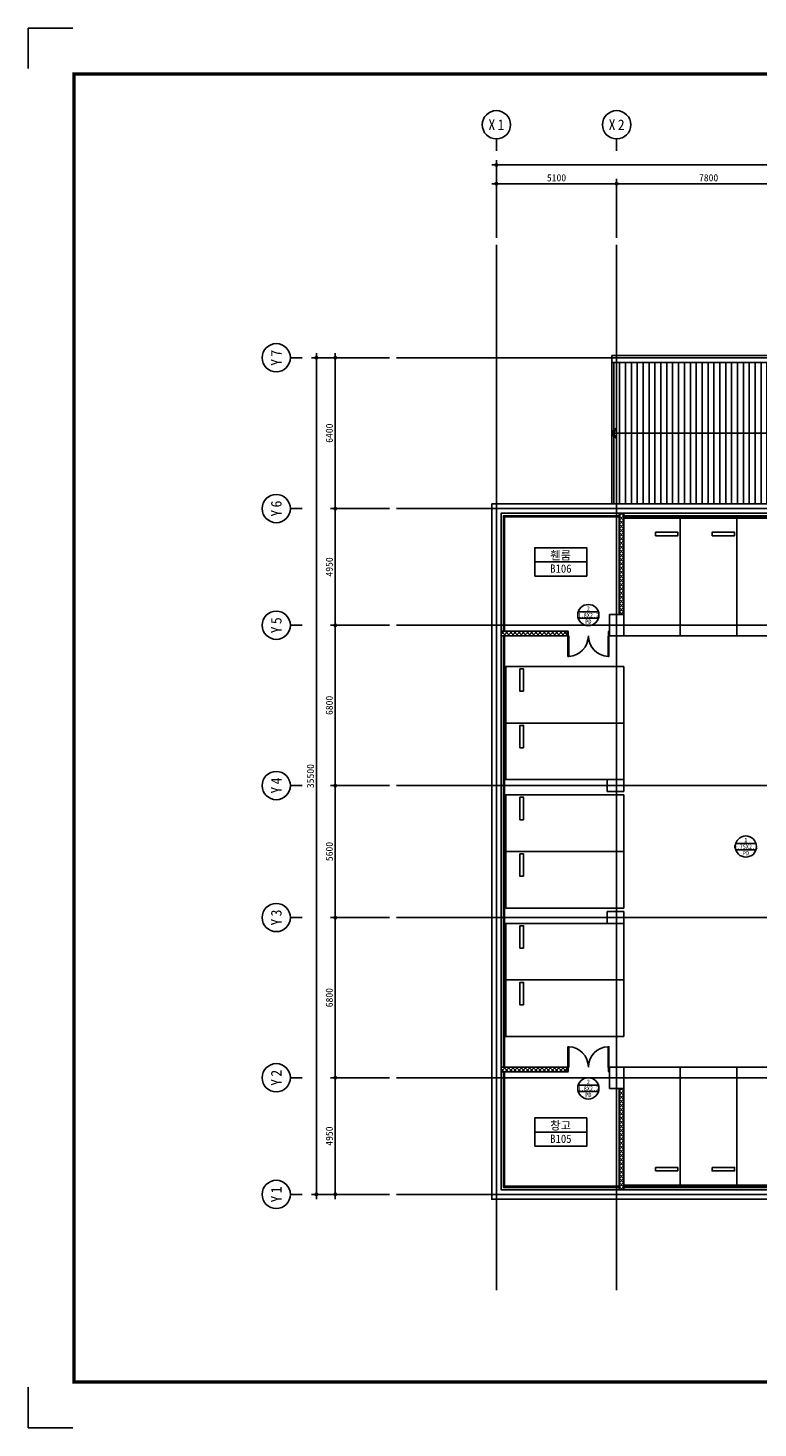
# Model space of a CAD drawing. Header units: millimetres. Extents: x 3445018 to 4174071, y -6064565 to -5122887.
# Tile 69 of 192: x 3669471 to 3700428, y -5560604 to -5501204. Entities that reach past the tile are written whole.
import ezdxf
from ezdxf.enums import TextEntityAlignment as Align

# ---------------------------------------------------------------- set-up
doc = ezdxf.new("R2010")
doc.units = ezdxf.units.MM
doc.header["$MEASUREMENT"] = 0
doc.linetypes.add('CEN', pattern=[66, 60, -2, 2, -2])
doc.layers.get('0').update_dxf_attribs({"linetype": 'CONTINUOUS'})
doc.layers.get('DEFPOINTS').update_dxf_attribs({"linetype": 'CONTINUOUS'})
for name, color, linetype in [('3', 3, 'CONTINUOUS'), ('A_GE_FORM', 7, 'CONTINUOUS'), ('AA-XXXX-창호부호', 7, 'CONTINUOUS'), ('CAR', 5, 'CONTINUOUS'), ('CEN', 13, 'CEN'), ('DI', 1, 'CONTINUOUS'), ('DIM', 7, 'CONTINUOUS'), ('DO', 7, 'CONTINUOUS'), ('EL3', 7, 'CONTINUOUS'), ('HA1', 8, 'CONTINUOUS'), ('RBO', 1, 'CONTINUOUS'), ('STL2', 6, 'CONTINUOUS'), ('SY', 1, 'CONTINUOUS'), ('TE2', 2, 'CONTINUOUS'), ('WA1', 2, 'CONTINUOUS'), ('WA2', 3, 'CONTINUOUS')]:
    doc.layers.add(name, color=color, linetype=linetype)
doc.styles.add('GHS', font='txt')
doc.styles.add('HY울릉도 L', font='txt')
doc.styles.add('SDP-S', font='txt')
doc.styles.add('돋움체', font='txt')
doc.dimstyles.new('SMDI-3', dxfattribs={"dimtxt": 3, "dimasz": 1, "dimexe": 2, "dimexo": 3, "dimgap": 1, "dimtad": 1, "dimdsep": 46, "dimtxsty": 'HY울릉도 L', "dimblk": 'Z_DOT', "dimcen": 2.5, "dimdle": 1.5, "dimclrd": 1, "dimclre": 1, "dimclrt": 2, "dimadec": 0, "dimazin": 0, "dimtfac": 1, "dimtix": 1, "dimtmove": 2, "dimatfit": 3, "dimldrblk": 'Z_DOT', "dimfxl": 2, "dimtvp": 1, "dimtolj": 1, "dimtzin": 0, "dimarcsym": 0})
pattern_1 = [(45, (-9e-10, -304432.36), (-88.3883476, 88.3883476), []), (135, (-9e-10, -304432.36), (-88.3883476, -88.3883476), [])]

# ---------------------------------------------------------------- blocks, each defined once
blk = doc.blocks.new('ARROW1')
for p, q in [((0, 0), (0.29, 0.5)), ((0, 0), (0.29, -0.5)), ((0.16, 0), (0.41, 0.43)), ((0.16, 0), (0.41, -0.43)), ((0.29, 0.5), (0.41, 0.43)), ((0.29, -0.5), (0.41, -0.43))]:
    blk.add_line(p, q)
blk = doc.blocks.new('sheet _서영')
at = {"layer": 'A_GE_FORM'}
for p, q in [((-362689.99, -1058464.44), (-362689.99, -1058481.68)), ((-362689.99, -1058464.44), (-362689.99, -1058481.68)), ((-362689.99, -1058464.44), (-362670.99, -1058464.44)), ((-362689.99, -1059041.18), (-362689.99, -1059058.43)), ((-362689.99, -1059041.18), (-362689.99, -1059058.43)), ((-362689.99, -1059058.43), (-362670.99, -1059058.43))]:
    blk.add_line(p, q, dxfattribs=at)
at = {"layer": 'A_GE_FORM', "const_width": 1.5}
blk.add_lwpolyline([(-361868.49, -1059038.93), (-362670.49, -1059038.93), (-362670.49, -1058483.93), (-361868.49, -1058483.93)], close=True, dxfattribs=at)
blk = doc.blocks.new('Z_DOT')
at = {"layer": 'DIM', "color": 1, "ltscale": 3}
for p, q in [((-2, 0), (2, 0)), ((0, -2), (0, 2))]:
    blk.add_line(p, q, dxfattribs=at)
for radius in [0.5, 0.25]:
    blk.add_circle((0, 0), radius, dxfattribs=at)
blk = doc.blocks.new('*D466')
at = {"layer": 'DEFPOINTS', "color": 0, "ltscale": 3, "transparency": 16777216}
for p in [(3730734, -5507010), (3689334, -5510410), (3730734, -5510410)]:
    blk.add_point(p, dxfattribs=at)
at = {"layer": 'DIM', "color": 1, "lineweight": -2, "ltscale": 3, "transparency": 16777216}
for p, q in [((3689334, -5510110), (3689334, -5506810)), ((3730734, -5510110), (3730734, -5506810)), ((3689434, -5507010), (3730634, -5507010))]:
    blk.add_line(p, q, dxfattribs=at)
at = {"layer": 'DIM', "color": 1, "lineweight": -2, "ltscale": 3, "transparency": 16777216, "xscale": 100, "yscale": 100, "zscale": 100, "rotation": 180}
blk.add_blockref('Z_DOT', (3689334, -5507010), dxfattribs=at)
at = {"layer": 'DIM', "color": 1, "lineweight": -2, "ltscale": 3, "transparency": 16777216, "xscale": 100, "yscale": 100, "zscale": 100}
blk.add_blockref('Z_DOT', (3730734, -5507010), dxfattribs=at)
at = {"layer": 'DIM', "color": 2, "ltscale": 3, "transparency": 16777216, "insert": (3710034, -5506760), "char_height": 300, "attachment_point": 5, "style": 'SDP-S'}
blk.add_mtext('\\A1;41400', dxfattribs=at)
blk = doc.blocks.new('CCS111')
blk.add_line((0, 8), (0, 3))
blk.add_circle((0, 14), 6)
at = {"color": 3, "style": 'GHS'}
for tag, p in [('X', (-2.45, 14.02)), ('1', (1.44, 14.02))]:
    blk.add_attdef(tag, text='', height=4.5, dxfattribs=at).set_placement(p, align=Align.MIDDLE_CENTER)
blk = doc.blocks.new('*D471')
at = {"layer": 'DEFPOINTS', "color": 0, "ltscale": 3, "transparency": 16777216}
for p in [(3694434, -5507810), (3694434, -5510410), (3702234, -5510410)]:
    blk.add_point(p, dxfattribs=at)
at = {"layer": 'DIM', "color": 1, "lineweight": -2, "ltscale": 3, "transparency": 16777216}
for p, q in [((3694434, -5510110), (3694434, -5507610)), ((3702134, -5507810), (3694534, -5507810)), ((3702234, -5510110), (3702234, -5507610))]:
    blk.add_line(p, q, dxfattribs=at)
at = {"layer": 'DIM', "color": 1, "lineweight": -2, "ltscale": 3, "transparency": 16777216, "xscale": 100, "yscale": 100, "zscale": 100, "rotation": 180}
blk.add_blockref('Z_DOT', (3694434, -5507810), dxfattribs=at)
at = {"layer": 'DIM', "color": 1, "lineweight": -2, "ltscale": 3, "transparency": 16777216, "xscale": 100, "yscale": 100, "zscale": 100}
blk.add_blockref('Z_DOT', (3702234, -5507810), dxfattribs=at)
at = {"layer": 'DIM', "color": 2, "ltscale": 3, "transparency": 16777216, "insert": (3698334, -5507560), "char_height": 300, "attachment_point": 5, "style": 'SDP-S'}
blk.add_mtext('\\A1;7800', dxfattribs=at)
blk = doc.blocks.new('*D472')
at = {"layer": 'DEFPOINTS', "color": 0, "ltscale": 3, "transparency": 16777216}
for p in [(3689334, -5507810), (3689334, -5510410), (3694434, -5510410)]:
    blk.add_point(p, dxfattribs=at)
at = {"layer": 'DIM', "color": 1, "lineweight": -2, "ltscale": 3, "transparency": 16777216}
for p, q in [((3689334, -5510110), (3689334, -5507610)), ((3694334, -5507810), (3689434, -5507810)), ((3694434, -5510110), (3694434, -5507610))]:
    blk.add_line(p, q, dxfattribs=at)
at = {"layer": 'DIM', "color": 1, "lineweight": -2, "ltscale": 3, "transparency": 16777216, "xscale": 100, "yscale": 100, "zscale": 100, "rotation": 180}
blk.add_blockref('Z_DOT', (3689334, -5507810), dxfattribs=at)
at = {"layer": 'DIM', "color": 1, "lineweight": -2, "ltscale": 3, "transparency": 16777216, "xscale": 100, "yscale": 100, "zscale": 100}
blk.add_blockref('Z_DOT', (3694434, -5507810), dxfattribs=at)
at = {"layer": 'DIM', "color": 2, "ltscale": 3, "transparency": 16777216, "insert": (3691884, -5507560), "char_height": 300, "attachment_point": 5, "style": 'SDP-S'}
blk.add_mtext('\\A1;5100', dxfattribs=at)
blk = doc.blocks.new('*D473')
at = {"layer": 'DEFPOINTS', "color": 0, "ltscale": 3, "transparency": 16777216}
for p in [(3681699, -5515195), (3685099, -5515195), (3685099, -5550695)]:
    blk.add_point(p, dxfattribs=at)
at = {"layer": 'DIM', "color": 1, "lineweight": -2, "ltscale": 3, "transparency": 16777216}
for p, q in [((3684799, -5515195), (3681499, -5515195)), ((3681699, -5550595), (3681699, -5515295)), ((3684799, -5550695), (3681499, -5550695))]:
    blk.add_line(p, q, dxfattribs=at)
at = {"layer": 'DIM', "color": 1, "lineweight": -2, "ltscale": 3, "transparency": 16777216, "xscale": 100, "yscale": 100, "zscale": 100}
for p, rotation in [((3681699, -5515195), 90), ((3681699, -5550695), 270)]:
    blk.add_blockref('Z_DOT', p, dxfattribs=dict(at, rotation=rotation))
at = {"layer": 'DIM', "color": 2, "ltscale": 3, "transparency": 16777216, "insert": (3681449, -5532945), "char_height": 300, "attachment_point": 5, "rotation": 90, "style": 'SDP-S'}
blk.add_mtext('\\A1;35500', dxfattribs=at)
blk = doc.blocks.new('*D474')
at = {"layer": 'DEFPOINTS', "color": 0, "ltscale": 3, "transparency": 16777216}
for p in [(3685099, -5515195), (3682499, -5521595), (3685099, -5521595)]:
    blk.add_point(p, dxfattribs=at)
at = {"layer": 'DIM', "color": 1, "lineweight": -2, "ltscale": 3, "transparency": 16777216}
for p, q in [((3684799, -5515195), (3682299, -5515195)), ((3682499, -5515295), (3682499, -5521495)), ((3684799, -5521595), (3682299, -5521595))]:
    blk.add_line(p, q, dxfattribs=at)
at = {"layer": 'DIM', "color": 1, "lineweight": -2, "ltscale": 3, "transparency": 16777216, "xscale": 100, "yscale": 100, "zscale": 100}
for p, rotation in [((3682499, -5515195), 90), ((3682499, -5521595), 270)]:
    blk.add_blockref('Z_DOT', p, dxfattribs=dict(at, rotation=rotation))
at = {"layer": 'DIM', "color": 2, "ltscale": 3, "transparency": 16777216, "insert": (3682249, -5518395), "char_height": 300, "attachment_point": 5, "rotation": 90, "style": 'SDP-S'}
blk.add_mtext('\\A1;6400', dxfattribs=at)
blk = doc.blocks.new('*D475')
at = {"layer": 'DEFPOINTS', "color": 0, "ltscale": 3, "transparency": 16777216}
for p in [(3685099, -5521595), (3682499, -5526545), (3685099, -5526545)]:
    blk.add_point(p, dxfattribs=at)
at = {"layer": 'DIM', "color": 1, "lineweight": -2, "ltscale": 3, "transparency": 16777216}
for p, q in [((3684799, -5521595), (3682299, -5521595)), ((3682499, -5521695), (3682499, -5526445)), ((3684799, -5526545), (3682299, -5526545))]:
    blk.add_line(p, q, dxfattribs=at)
at = {"layer": 'DIM', "color": 1, "lineweight": -2, "ltscale": 3, "transparency": 16777216, "xscale": 100, "yscale": 100, "zscale": 100}
for p, rotation in [((3682499, -5521595), 90), ((3682499, -5526545), 270)]:
    blk.add_blockref('Z_DOT', p, dxfattribs=dict(at, rotation=rotation))
at = {"layer": 'DIM', "color": 2, "ltscale": 3, "transparency": 16777216, "insert": (3682249, -5524070), "char_height": 300, "attachment_point": 5, "rotation": 90, "style": 'SDP-S'}
blk.add_mtext('\\A1;4950', dxfattribs=at)
blk = doc.blocks.new('*D476')
at = {"layer": 'DEFPOINTS', "color": 0, "ltscale": 3, "transparency": 16777216}
for p in [(3685099, -5526545), (3682499, -5533345), (3685099, -5533345)]:
    blk.add_point(p, dxfattribs=at)
at = {"layer": 'DIM', "color": 1, "lineweight": -2, "ltscale": 3, "transparency": 16777216}
for p, q in [((3684799, -5526545), (3682299, -5526545)), ((3682499, -5526645), (3682499, -5533245)), ((3684799, -5533345), (3682299, -5533345))]:
    blk.add_line(p, q, dxfattribs=at)
at = {"layer": 'DIM', "color": 1, "lineweight": -2, "ltscale": 3, "transparency": 16777216, "xscale": 100, "yscale": 100, "zscale": 100}
for p, rotation in [((3682499, -5526545), 90), ((3682499, -5533345), 270)]:
    blk.add_blockref('Z_DOT', p, dxfattribs=dict(at, rotation=rotation))
at = {"layer": 'DIM', "color": 2, "ltscale": 3, "transparency": 16777216, "insert": (3682249, -5529945), "char_height": 300, "attachment_point": 5, "rotation": 90, "style": 'SDP-S'}
blk.add_mtext('\\A1;6800', dxfattribs=at)
blk = doc.blocks.new('*D477')
at = {"layer": 'DEFPOINTS', "color": 0, "ltscale": 3, "transparency": 16777216}
for p in [(3685099, -5533345), (3682499, -5538945), (3685099, -5538945)]:
    blk.add_point(p, dxfattribs=at)
at = {"layer": 'DIM', "color": 1, "lineweight": -2, "ltscale": 3, "transparency": 16777216}
for p, q in [((3684799, -5533345), (3682299, -5533345)), ((3682499, -5533445), (3682499, -5538845)), ((3684799, -5538945), (3682299, -5538945))]:
    blk.add_line(p, q, dxfattribs=at)
at = {"layer": 'DIM', "color": 1, "lineweight": -2, "ltscale": 3, "transparency": 16777216, "xscale": 100, "yscale": 100, "zscale": 100}
for p, rotation in [((3682499, -5533345), 90), ((3682499, -5538945), 270)]:
    blk.add_blockref('Z_DOT', p, dxfattribs=dict(at, rotation=rotation))
at = {"layer": 'DIM', "color": 2, "ltscale": 3, "transparency": 16777216, "insert": (3682249, -5536145), "char_height": 300, "attachment_point": 5, "rotation": 90, "style": 'SDP-S'}
blk.add_mtext('\\A1;5600', dxfattribs=at)
blk = doc.blocks.new('*D478')
at = {"layer": 'DEFPOINTS', "color": 0, "ltscale": 3, "transparency": 16777216}
for p in [(3685099, -5538945), (3682499, -5545745), (3685099, -5545745)]:
    blk.add_point(p, dxfattribs=at)
at = {"layer": 'DIM', "color": 1, "lineweight": -2, "ltscale": 3, "transparency": 16777216}
for p, q in [((3684799, -5538945), (3682299, -5538945)), ((3682499, -5539045), (3682499, -5545645)), ((3684799, -5545745), (3682299, -5545745))]:
    blk.add_line(p, q, dxfattribs=at)
at = {"layer": 'DIM', "color": 1, "lineweight": -2, "ltscale": 3, "transparency": 16777216, "xscale": 100, "yscale": 100, "zscale": 100}
for p, rotation in [((3682499, -5538945), 90), ((3682499, -5545745), 270)]:
    blk.add_blockref('Z_DOT', p, dxfattribs=dict(at, rotation=rotation))
at = {"layer": 'DIM', "color": 2, "ltscale": 3, "transparency": 16777216, "insert": (3682249, -5542345), "char_height": 300, "attachment_point": 5, "rotation": 90, "style": 'SDP-S'}
blk.add_mtext('\\A1;6800', dxfattribs=at)
blk = doc.blocks.new('*D479')
at = {"layer": 'DEFPOINTS', "color": 0, "ltscale": 3, "transparency": 16777216}
for p in [(3685099, -5545745), (3682499, -5550695), (3685099, -5550695)]:
    blk.add_point(p, dxfattribs=at)
at = {"layer": 'DIM', "color": 1, "lineweight": -2, "ltscale": 3, "transparency": 16777216}
for p, q in [((3684799, -5545745), (3682299, -5545745)), ((3682499, -5545845), (3682499, -5550595)), ((3684799, -5550695), (3682299, -5550695))]:
    blk.add_line(p, q, dxfattribs=at)
at = {"layer": 'DIM', "color": 1, "lineweight": -2, "ltscale": 3, "transparency": 16777216, "xscale": 100, "yscale": 100, "zscale": 100}
for p, rotation in [((3682499, -5545745), 90), ((3682499, -5550695), 270)]:
    blk.add_blockref('Z_DOT', p, dxfattribs=dict(at, rotation=rotation))
at = {"layer": 'DIM', "color": 2, "ltscale": 3, "transparency": 16777216, "insert": (3682249, -5548220), "char_height": 300, "attachment_point": 5, "rotation": 90, "style": 'SDP-S'}
blk.add_mtext('\\A1;4950', dxfattribs=at)
blk = doc.blocks.new('창호부호_수정')
at = {"layer": 'AA-XXXX-창호부호'}
for p, q in [((-1717, 540), (1717, 540)), ((-1717, -540), (1717, -540))]:
    blk.add_line(p, q, dxfattribs=at)
blk.add_circle((0, 0), 1800, dxfattribs=at)
at = {"layer": 'AA-XXXX-창호부호', "color": 4, "width": 0.85}
blk.add_attdef('규격', text='', height=750, dxfattribs=at).set_placement((0, -24), align=Align.MIDDLE_CENTER)
at = {"layer": 'AA-XXXX-창호부호', "color": 3, "width": 0.85}
for tag, p in [('NO', (0, 1116)), ('창호', (0, -1116))]:
    blk.add_attdef(tag, text='', height=750, dxfattribs=at).set_placement(p, align=Align.MIDDLE_CENTER)

msp = doc.modelspace()

# ---------------------------------------------------------------- hatches: boundary and pattern name
at = {"layer": 'HA1'}
h = msp.add_hatch(dxfattribs=at)
h.set_pattern_fill('ANSI31', color=256, scale=2000, angle=45)
h.set_pattern_definition([(90, (3070308.88, -4606839), (-250, 0), [])])
h.paths.add_polyline_path([(3694434.29, -5515395.309), (3694234.29, -5515395.309), (3694234.29, -5521395.309), (3694434.29, -5521395.309)])
h.paths.add_polyline_path([(3702234.29, -5515395.309), (3694434.29, -5515395.309), (3694434.29, -5521395.309), (3702234.29, -5521395.309)])
h.paths.add_polyline_path([(3710034.29, -5515395.309), (3702234.29, -5515395.309), (3702234.29, -5521395.309), (3710034.29, -5521395.309)])
h.paths.add_polyline_path([(3717534.29, -5515395.309), (3710034.29, -5515395.309), (3710034.29, -5521395.309), (3717534.29, -5521395.309)])
at = {"layer": 'HA1', "ltscale": 200}
h = msp.add_hatch(dxfattribs=at)
h.set_pattern_fill('ANSI37', color=256, scale=1000)
h.set_pattern_definition(pattern_1)
h.paths.add_polyline_path([(3692334.29, -5526795.309), (3689534.29, -5526795.309), (3689534.29, -5526995.309), (3692334.29, -5526995.309)])
h.paths.add_polyline_path([(3694734.29, -5521795.309), (3694534.29, -5521795.309), (3694534.29, -5526095.309), (3694734.29, -5526095.309)])
h = msp.add_hatch(dxfattribs=at)
h.set_pattern_fill('ANSI37', color=256, scale=1000)
h.set_pattern_definition(pattern_1)
h.paths.add_polyline_path([(3692334.29, -5545295.309), (3689534.29, -5545295.309), (3689534.29, -5545495.309), (3692334.29, -5545495.309)])
h = msp.add_hatch(dxfattribs=at)
h.set_pattern_fill('ANSI37', color=256, scale=1000)
h.set_pattern_definition(pattern_1)
h.paths.add_polyline_path([(3694734.29, -5546195.309), (3694534.29, -5546195.309), (3694534.29, -5550495.309), (3694734.29, -5550495.309)])

# ---------------------------------------------------------------- linework, layer by layer
at = {"layer": 'CAR', "color": 252, "true_color": 0x939598}
for p, q in [((3694734.29, -5545295.309), (3697134.29, -5545295.309)), ((3694734.29, -5550295.309), (3694734.29, -5545295.309)), ((3697134.29, -5545295.309), (3697134.29, -5550295.309)), ((3696084.29, -5549545.309), (3697034.29, -5549545.309)), ((3696084.29, -5549695.309), (3696084.29, -5549545.309)), ((3697034.29, -5549695.309), (3696084.29, -5549695.309)), ((3697034.29, -5549545.309), (3697034.29, -5549695.309)), ((3697134.29, -5550295.309), (3694734.29, -5550295.309))]:
    msp.add_line(p, q, dxfattribs=at)
for points in [[(3694734.29, -5526995.309), (3697134.29, -5526995.309), (3697134.29, -5521995.309), (3694734.29, -5521995.309)], [(3697134.29, -5526995.309), (3699534.29, -5526995.309), (3699534.29, -5521995.309), (3697134.29, -5521995.309)], [(3699534.29, -5526995.309), (3701934.29, -5526995.309), (3701934.29, -5521995.309), (3699534.29, -5521995.309)], [(3696084.29, -5522745.309), (3697034.29, -5522745.309), (3697034.29, -5522595.309), (3696084.29, -5522595.309)], [(3698484.29, -5522745.309), (3699434.29, -5522745.309), (3699434.29, -5522595.309), (3698484.29, -5522595.309)], [(3694734.29, -5530695.309), (3694734.29, -5528295.309), (3689734.29, -5528295.309), (3689734.29, -5530695.309)], [(3690484.29, -5529345.309), (3690484.29, -5528395.309), (3690334.29, -5528395.309), (3690334.29, -5529345.309)], [(3694734.29, -5533095.309), (3694734.29, -5530695.309), (3689734.29, -5530695.309), (3689734.29, -5533095.309)], [(3690484.29, -5531745.309), (3690484.29, -5530795.309), (3690334.29, -5530795.309), (3690334.29, -5531745.309)], [(3694734.29, -5536145.309), (3694734.29, -5533745.309), (3689734.29, -5533745.309), (3689734.29, -5536145.309)], [(3690484.29, -5534795.309), (3690484.29, -5533845.309), (3690334.29, -5533845.309), (3690334.29, -5534795.309)], [(3694734.29, -5538545.309), (3694734.29, -5536145.309), (3689734.29, -5536145.309), (3689734.29, -5538545.309)], [(3690484.29, -5537195.309), (3690484.29, -5536245.309), (3690334.29, -5536245.309), (3690334.29, -5537195.309)], [(3694734.29, -5541595.309), (3694734.29, -5539195.309), (3689734.29, -5539195.309), (3689734.29, -5541595.309)], [(3690484.29, -5540245.309), (3690484.29, -5539295.309), (3690334.29, -5539295.309), (3690334.29, -5540245.309)], [(3694734.29, -5543995.309), (3694734.29, -5541595.309), (3689734.29, -5541595.309), (3689734.29, -5543995.309)], [(3690484.29, -5542645.309), (3690484.29, -5541695.309), (3690334.29, -5541695.309), (3690334.29, -5542645.309)], [(3697134.29, -5545295.309), (3699534.29, -5545295.309), (3699534.29, -5550295.309), (3697134.29, -5550295.309)], [(3699534.29, -5545295.309), (3701934.29, -5545295.309), (3701934.29, -5550295.309), (3699534.29, -5550295.309)], [(3698484.29, -5549545.309), (3699434.29, -5549545.309), (3699434.29, -5549695.309), (3698484.29, -5549695.309)]]:
    msp.add_lwpolyline(points, close=True, dxfattribs=at)
at = {"layer": 'CEN'}
for p, q in [((3689334.29, -5510409.833), (3689334.29, -5554758.274)), ((3694434.29, -5510409.833), (3694434.29, -5554758.274)), ((3685098.874, -5515195.309), (3735957.54, -5515195.309)), ((3685098.874, -5521595.309), (3735957.54, -5521595.309)), ((3685098.874, -5526545.309), (3735957.54, -5526545.309)), ((3685098.874, -5533345.309), (3735957.54, -5533345.309)), ((3685098.874, -5538945.309), (3735957.54, -5538945.309)), ((3685098.874, -5545745.309), (3735957.54, -5545745.309)), ((3685098.874, -5550695.309), (3735957.54, -5550695.309))]:
    msp.add_line(p, q, dxfattribs=at)
at = {"layer": 'DO', "color": 4}
for points in [[(3692379.29, -5526835.309), (3692379.29, -5526955.309), (3692364.29, -5526955.309), (3692364.29, -5526995.309), (3692334.29, -5526995.309), (3692334.29, -5526795.309), (3692364.29, -5526795.309), (3692379.29, -5526835.309)], [(3694089.29, -5526835.309), (3694089.29, -5526955.309), (3694104.29, -5526955.309), (3694104.29, -5526995.309), (3694134.29, -5526995.309), (3694134.29, -5526795.309), (3694104.29, -5526795.309), (3694089.29, -5526835.309)], [(3692379.29, -5545455.309), (3692379.29, -5545335.309), (3692364.29, -5545335.309), (3692364.29, -5545295.309), (3692334.29, -5545295.309), (3692334.29, -5545495.309), (3692364.29, -5545495.309), (3692379.29, -5545455.309)], [(3694089.29, -5545455.309), (3694089.29, -5545335.309), (3694104.29, -5545335.309), (3694104.29, -5545295.309), (3694134.29, -5545295.309), (3694134.29, -5545495.309), (3694104.29, -5545495.309), (3694089.29, -5545455.309)]]:
    msp.add_lwpolyline(points, dxfattribs=at)
for points in [[(3692364.29, -5526995.309), (3692399.29, -5526995.309), (3692399.29, -5527864.605), (3692364.29, -5527864.605)], [(3694104.29, -5526995.309), (3694069.29, -5526995.309), (3694069.29, -5527864.605), (3694104.29, -5527864.605)], [(3692364.29, -5545295.309), (3692399.29, -5545295.309), (3692399.29, -5544426.014), (3692364.29, -5544426.014)], [(3694104.29, -5545295.309), (3694069.29, -5545295.309), (3694069.29, -5544426.014), (3694104.29, -5544426.014)]]:
    msp.add_lwpolyline(points, close=True, dxfattribs=at)
for centre, start, end in [((3692364.29, -5526995.309), 272.30562482, 0), ((3694104.29, -5526995.309), 180, 267.69437517), ((3692364.29, -5545295.309), 0, 87.69437518), ((3694104.29, -5545295.309), 92.30562483, 180)]:
    msp.add_arc(centre, 870, start, end, dxfattribs=at)
at = {"layer": 'EL3', "color": 252, "true_color": 0x939598}
msp.add_line((3694234.29, -5515395.309), (3694234.29, -5521395.309), dxfattribs=at)
at = {"layer": 'RBO', "color": 252, "true_color": 0x939598}
for points in [[(3690962.497, -5523855.859), (3690962.497, -5523255.859), (3693162.497, -5523255.859), (3693162.497, -5523855.859)], [(3690962.497, -5524455.859), (3690962.497, -5523855.859), (3693162.497, -5523855.859), (3693162.497, -5524455.859)], [(3690962.497, -5548049.041), (3690962.497, -5547449.041), (3693162.497, -5547449.041), (3693162.497, -5548049.041)], [(3690962.497, -5548649.041), (3690962.497, -5548049.041), (3693162.497, -5548049.041), (3693162.497, -5548649.041)]]:
    msp.add_lwpolyline(points, close=True, dxfattribs=at)
at = {"layer": 'STL2', "color": 252, "ltscale": 200, "true_color": 0x939598}
for points in [[(3694734.29, -5521945.309), (3718134.29, -5521945.309), (3718134.29, -5521795.309)], [(3694734.29, -5521895.309), (3718084.29, -5521895.309), (3718084.29, -5521795.309)], [(3689634.29, -5526795.309), (3689634.29, -5521895.309), (3694534.29, -5521895.309)], [(3689684.29, -5526795.309), (3689684.29, -5521945.309), (3694534.29, -5521945.309)], [(3689634.29, -5545295.309), (3689634.29, -5526995.309)], [(3689684.29, -5545295.309), (3689684.29, -5526995.309)], [(3694534.29, -5550395.309), (3689634.29, -5550395.309), (3689634.29, -5545495.309)], [(3694534.29, -5550345.309), (3689684.29, -5550345.309), (3689684.29, -5545495.309)], [(3725334.29, -5550345.309), (3694734.29, -5550345.309)], [(3725334.29, -5550395.309), (3694734.29, -5550395.309)]]:
    msp.add_lwpolyline(points, dxfattribs=at)
at = {"layer": 'SY', "color": 252, "true_color": 0x939598}
msp.add_line((3694299.922, -5518395.309), (3717834.29, -5518395.309), dxfattribs=at)
at = {"layer": 'WA1', "color": 252, "true_color": 0x939598}
for points in [[(3694234.29, -5515095.309), (3725634.29, -5515095.309), (3725634.29, -5521395.309)], [(3694234.29, -5515095.309), (3694234.29, -5515395.309)], [(3694234.29, -5515395.309), (3725334.29, -5515395.309), (3725334.29, -5521795.309)], [(3725634.29, -5521395.309), (3730934.29, -5521395.309), (3730934.29, -5550895.309), (3689134.29, -5550895.309), (3689134.29, -5521395.309), (3718134.29, -5521395.309)], [(3725334.29, -5521795.309), (3730534.29, -5521795.309), (3730534.29, -5550495.309), (3689534.29, -5550495.309), (3689534.29, -5521795.309), (3718134.29, -5521795.309)]]:
    msp.add_lwpolyline(points, dxfattribs=at)
for points in [[(3694134.29, -5526995.309), (3694734.29, -5526995.309), (3694734.29, -5526095.309), (3694134.29, -5526095.309)], [(3694034.29, -5533095.309), (3694034.29, -5533595.309), (3694734.29, -5533595.309), (3694734.29, -5533095.309)], [(3694034.29, -5538695.309), (3694034.29, -5539195.309), (3694734.29, -5539195.309), (3694734.29, -5538695.309)], [(3694134.29, -5546195.309), (3694734.29, -5546195.309), (3694734.29, -5545295.309), (3694134.29, -5545295.309)]]:
    msp.add_lwpolyline(points, close=True, dxfattribs=at)
at = {"layer": 'WA2', "color": 252, "true_color": 0x939598}
for p, q in [((3694534.29, -5526095.309), (3694534.29, -5521795.309)), ((3694734.29, -5526095.309), (3694734.29, -5521795.309)), ((3692334.29, -5526795.309), (3689534.29, -5526795.309)), ((3692334.29, -5526995.309), (3689534.29, -5526995.309)), ((3692334.29, -5526795.309), (3692334.29, -5526995.309)), ((3692334.29, -5545295.309), (3689534.29, -5545295.309)), ((3692334.29, -5545495.309), (3689534.29, -5545495.309)), ((3692334.29, -5545295.309), (3692334.29, -5545495.309)), ((3694534.29, -5546195.309), (3694534.29, -5550495.309)), ((3694734.29, -5546195.309), (3694734.29, -5550495.309))]:
    msp.add_line(p, q, dxfattribs=at)

# ---------------------------------------------------------------- block references
at = {"layer": '3', "xscale": 100, "yscale": 100, "zscale": 100}
msp.add_blockref('sheet _서영', (39938470.4, 100345239.336), dxfattribs=at)
at = {"layer": 'AA-XXXX-창호부호', "xscale": 0.25, "yscale": 0.25, "zscale": 0.25}
for p, values in [((3693234.29, -5526112.526), {'NO': '2', '규격': '1.8X2.2', '창호': 'PD'}), ((3699912.582, -5535934.127), {'NO': '1', '규격': '0.75X2.1', '창호': 'PD'}), ((3693234.29, -5546195.309), {'NO': '2', '규격': '1.8X2.2', '창호': 'PD'})]:
    msp.add_blockref('창호부호_수정', p, dxfattribs=at).add_auto_attribs(values)
at = {"layer": 'DI'}
ref = msp.add_blockref('CCS111', (3689334.29, -5506709.833), dxfattribs=dict(at, xscale=100, yscale=100, zscale=100))
ref.add_attrib('1', '1', dxfattribs={"layer": '0', "color": 3, "height": 450, "style": '돋움체'}).set_placement((3689528.04, -5505309.039), align=Align.MIDDLE_CENTER)
ref.add_attrib('X', 'X', dxfattribs={"layer": '0', "color": 3, "height": 450, "style": '돋움체'}).set_placement((3689139.085, -5505308.042), align=Align.MIDDLE_CENTER)
ref = msp.add_blockref('CCS111', (3694434.29, -5506709.833), dxfattribs=dict(at, xscale=100, yscale=100, zscale=100))
ref.add_attrib('1', '2', dxfattribs={"layer": '0', "color": 3, "height": 450, "style": '돋움체'}).set_placement((3694628.04, -5505309.039), align=Align.MIDDLE_CENTER)
ref.add_attrib('X', 'X', dxfattribs={"layer": '0', "color": 3, "height": 450, "style": '돋움체'}).set_placement((3694239.085, -5505308.042), align=Align.MIDDLE_CENTER)
ref = msp.add_blockref('CCS111', (3681398.874, -5515195.309), dxfattribs=dict(at, xscale=100, yscale=100, zscale=100, rotation=90))
ref.add_attrib('1', '7', dxfattribs={"layer": '0', "color": 3, "height": 450, "rotation": 90, "style": '돋움체'}).set_placement((3679998.079, -5515001.559), align=Align.MIDDLE_CENTER)
ref.add_attrib('X', 'Y', dxfattribs={"layer": '0', "color": 3, "height": 450, "rotation": 90, "style": '돋움체'}).set_placement((3679997.083, -5515390.514), align=Align.MIDDLE_CENTER)
ref = msp.add_blockref('CCS111', (3681398.874, -5521595.309), dxfattribs=dict(at, xscale=100, yscale=100, zscale=100, rotation=90))
ref.add_attrib('1', '6', dxfattribs={"layer": '0', "color": 3, "height": 450, "rotation": 90, "style": '돋움체'}).set_placement((3679998.079, -5521401.559), align=Align.MIDDLE_CENTER)
ref.add_attrib('X', 'Y', dxfattribs={"layer": '0', "color": 3, "height": 450, "rotation": 90, "style": '돋움체'}).set_placement((3679997.083, -5521790.514), align=Align.MIDDLE_CENTER)
ref = msp.add_blockref('CCS111', (3681398.874, -5526545.309), dxfattribs=dict(at, xscale=100, yscale=100, zscale=100, rotation=90))
ref.add_attrib('1', '5', dxfattribs={"layer": '0', "color": 3, "height": 450, "rotation": 90, "style": '돋움체'}).set_placement((3679998.079, -5526351.559), align=Align.MIDDLE_CENTER)
ref.add_attrib('X', 'Y', dxfattribs={"layer": '0', "color": 3, "height": 450, "rotation": 90, "style": '돋움체'}).set_placement((3679997.083, -5526740.514), align=Align.MIDDLE_CENTER)
ref = msp.add_blockref('CCS111', (3681398.874, -5533345.309), dxfattribs=dict(at, xscale=100, yscale=100, zscale=100, rotation=90))
ref.add_attrib('1', '4', dxfattribs={"layer": '0', "color": 3, "height": 450, "rotation": 90, "style": '돋움체'}).set_placement((3679998.079, -5533151.559), align=Align.MIDDLE_CENTER)
ref.add_attrib('X', 'Y', dxfattribs={"layer": '0', "color": 3, "height": 450, "rotation": 90, "style": '돋움체'}).set_placement((3679997.083, -5533540.514), align=Align.MIDDLE_CENTER)
ref = msp.add_blockref('CCS111', (3681398.874, -5538945.309), dxfattribs=dict(at, xscale=100, yscale=100, zscale=100, rotation=90))
ref.add_attrib('1', '3', dxfattribs={"layer": '0', "color": 3, "height": 450, "rotation": 90, "style": '돋움체'}).set_placement((3679998.079, -5538751.559), align=Align.MIDDLE_CENTER)
ref.add_attrib('X', 'Y', dxfattribs={"layer": '0', "color": 3, "height": 450, "rotation": 90, "style": '돋움체'}).set_placement((3679997.083, -5539140.514), align=Align.MIDDLE_CENTER)
ref = msp.add_blockref('CCS111', (3681398.874, -5545745.309), dxfattribs=dict(at, xscale=100, yscale=100, zscale=100, rotation=90))
ref.add_attrib('1', '2', dxfattribs={"layer": '0', "color": 3, "height": 450, "rotation": 90, "style": '돋움체'}).set_placement((3679998.079, -5545551.559), align=Align.MIDDLE_CENTER)
ref.add_attrib('X', 'Y', dxfattribs={"layer": '0', "color": 3, "height": 450, "rotation": 90, "style": '돋움체'}).set_placement((3679997.083, -5545940.514), align=Align.MIDDLE_CENTER)
ref = msp.add_blockref('CCS111', (3681398.874, -5550695.309), dxfattribs=dict(at, xscale=100, yscale=100, zscale=100, rotation=90))
ref.add_attrib('1', '1', dxfattribs={"layer": '0', "color": 3, "height": 450, "rotation": 90, "style": '돋움체'}).set_placement((3679998.079, -5550501.559), align=Align.MIDDLE_CENTER)
ref.add_attrib('X', 'Y', dxfattribs={"layer": '0', "color": 3, "height": 450, "rotation": 90, "style": '돋움체'}).set_placement((3679997.083, -5550890.514), align=Align.MIDDLE_CENTER)
at = {"layer": 'SY', "color": 252, "true_color": 0x939598, "xscale": -398.7538940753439, "yscale": 398.7538941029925, "zscale": 398.7538940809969, "rotation": 180}
msp.add_blockref('ARROW1', (3694234.29, -5518395.309), dxfattribs=at)

# ---------------------------------------------------------------- texts
at = {"layer": 'TE2', "color": 252, "true_color": 0x939598, "style": '돋움체'}
for s, p in [('휀룸', (3692058.367, -5523569.696)), ('B106', (3692068.789, -5524142.337)), ('창고', (3692058.367, -5547762.877)), ('B105', (3692068.789, -5548335.519))]:
    msp.add_text(s, height=350, dxfattribs=at).set_placement(p, align=Align.MIDDLE)

# ---------------------------------------------------------------- dimensions: what is measured, and where the dimension line sits
at = {"layer": 'DIM', "ltscale": 3}
for base, p1, p2, picture, middle in [((3730734.29, -5507009.833), (3689334.29, -5510409.833), (3730734.29, -5510409.833), '*D466', (3710034.29, -5506759.63)), ((3689334.29, -5507809.833), (3694434.29, -5510409.833), (3689334.29, -5510409.833), '*D472', (3691884.29, -5507559.63)), ((3694434.29, -5507809.833), (3702234.29, -5510409.833), (3694434.29, -5510409.833), '*D471', (3698334.29, -5507559.63))]:
    dim = msp.add_linear_dim(base=base, p1=p1, p2=p2, dimstyle='SMDI-3', override={"dimscale": 100, "dimtxsty": 'SDP-S'}, dxfattribs=at)
    dim.commit()
    dim.dimension.update_dxf_attribs({"geometry": picture, "text_midpoint": middle})
for base, p1, p2, picture, middle in [((3681698.874, -5515195.309), (3685098.874, -5550695.309), (3685098.874, -5515195.309), '*D473', (3681448.671, -5532945.309)), ((3682498.874, -5521595.309), (3685098.874, -5515195.309), (3685098.874, -5521595.309), '*D474', (3682248.671, -5518395.309)), ((3682498.874, -5526545.309), (3685098.874, -5521595.309), (3685098.874, -5526545.309), '*D475', (3682248.671, -5524070.309)), ((3682498.874, -5533345.309), (3685098.874, -5526545.309), (3685098.874, -5533345.309), '*D476', (3682248.671, -5529945.309)), ((3682498.874, -5538945.309), (3685098.874, -5533345.309), (3685098.874, -5538945.309), '*D477', (3682248.671, -5536145.309)), ((3682498.874, -5545745.309), (3685098.874, -5538945.309), (3685098.874, -5545745.309), '*D478', (3682248.671, -5542345.309)), ((3682498.874, -5550695.309), (3685098.874, -5545745.309), (3685098.874, -5550695.309), '*D479', (3682248.671, -5548220.309))]:
    dim = msp.add_linear_dim(base=base, p1=p1, p2=p2, angle=90, dimstyle='SMDI-3', override={"dimscale": 100, "dimtxsty": 'SDP-S'}, dxfattribs=at)
    dim.commit()
    dim.dimension.update_dxf_attribs({"geometry": picture, "text_midpoint": middle})

doc.saveas('drawing.dxf')
